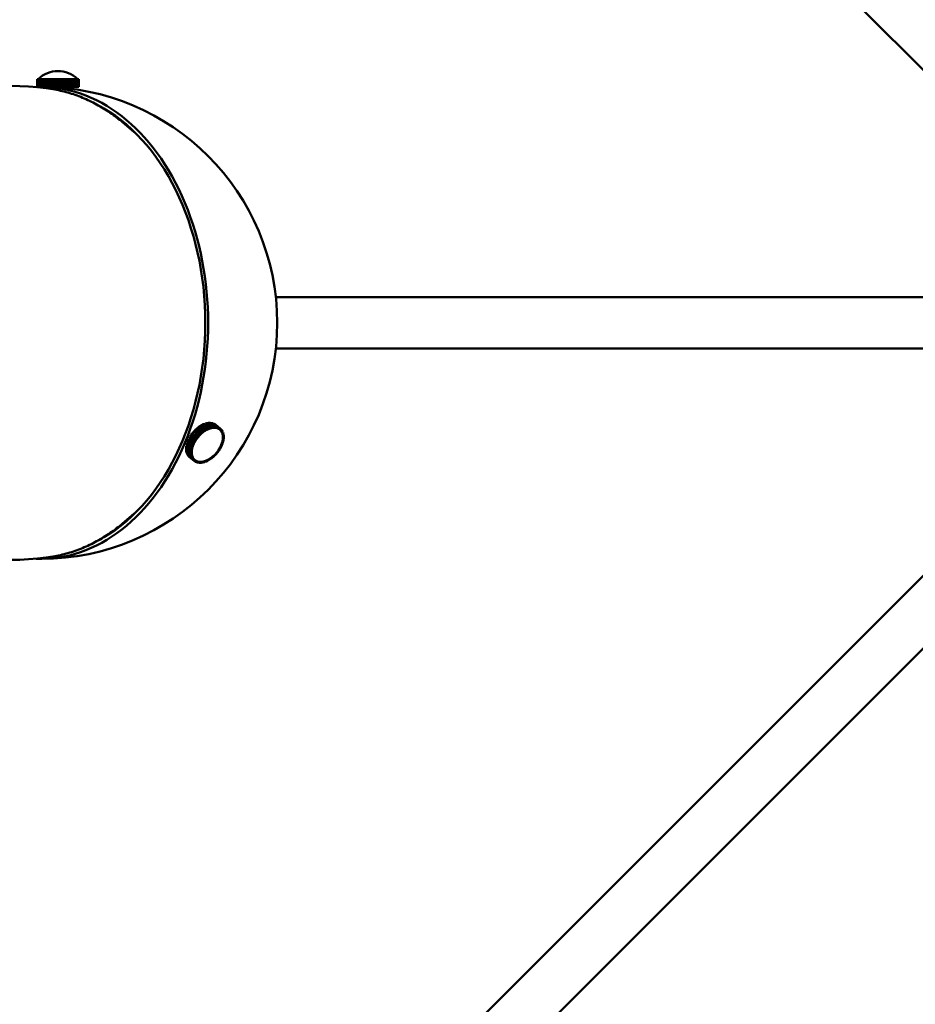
# Model space of a CAD drawing. Header units: millimetres. Extents: x 381 to 3103, y 17 to 2472.
# Tile 21 of 36: x 1994 to 2221, y 598 to 847. Entities that reach past the tile are written whole.
import ezdxf

# ---------------------------------------------------------------- set-up
doc = ezdxf.new("R2010")
doc.units = ezdxf.units.MM
doc.header["$LTSCALE"] = 12
doc.layers.add('Widoczne (ISO)', color=7, linetype='Continuous', lineweight=50)
doc.layers.add('Wymiar (ISO)', color=7, linetype='Continuous', lineweight=18)
doc.styles.add('Tekst notatki (ISO)', font='tahoma.ttf')
doc.dimstyles.new('Domyślne (ISO)', dxfattribs={"dimscale": 12, "dimtxt": 3, "dimasz": 3, "dimexe": 3.175, "dimexo": 0, "dimgap": 0.762, "dimtad": 1, "dimdec": 1, "dimlfac": 0.03937, "dimrnd": 1e-08, "dimzin": 0, "dimdsep": 46, "dimtxsty": 'Tekst notatki (ISO)', "dimblk": 'Filled-1', "dimcen": 0.09, "dimdle": 10, "dimse1": 1, "dimse2": 1, "dimclrd": 256, "dimclre": 256, "dimclrt": 256, "dimadec": 0, "dimazin": 0, "dimtfac": 0.666667, "dimtmove": 0, "dimatfit": 3, "dimfxl": 1, "dimtolj": 1, "dimlwd": 15, "dimlwe": 15, "dimarcsym": 0})

# ---------------------------------------------------------------- blocks, each defined once
blk = doc.blocks.new('Filled-1')
at = {"color": 0}
for p, q in [((0, 0), (-1, 0.25)), ((-1, 0.25), (-1, -0.25)), ((-1, 0), (0, 0)), ((-1, -0.25), (0, 0))]:
    blk.add_line(p, q, dxfattribs=at)
at = {"color": 0, "flags": 128}
blk.add_lwpolyline([(-1, -0.25), (0, 0), (-1, 0.25), (-1, -0.25)], dxfattribs=at)
at = {"color": 0}
blk.add_solid([(-1, -0.25), (0, 0), (-1, 0.25), (-1, -0.25)], dxfattribs=at)
blk = doc.blocks.new('*D4')
at = {"layer": 'Defpoints', "color": 0, "transparency": 16777216}
for p in [(1807.06, 770.47), (2785.64, 770.47), (1807.06, 76.9)]:
    blk.add_point(p, dxfattribs=at)
at = {"layer": 'Wymiar (ISO)', "lineweight": 15, "transparency": 16777216}
blk.add_line((2749.64, 76.9), (1843.06, 76.9), dxfattribs=at)
at = {"layer": 'Wymiar (ISO)', "lineweight": 15, "transparency": 16777216, "xscale": 36, "yscale": 36, "zscale": 36, "rotation": 180}
blk.add_blockref('Filled-1', (1807.06, 76.9), dxfattribs=at)
at = {"layer": 'Wymiar (ISO)', "lineweight": 15, "transparency": 16777216, "xscale": 36, "yscale": 36, "zscale": 36}
blk.add_blockref('Filled-1', (2785.64, 76.9), dxfattribs=at)
at = {"layer": 'Wymiar (ISO)', "lineweight": 18, "transparency": 16777216, "insert": (2208.84, 184.29), "char_height": 36, "attachment_point": 1, "style": 'Tekst notatki (ISO)'}
blk.add_mtext('\\A1;38.5\\P979 mm', dxfattribs=at)

msp = doc.modelspace()

# ---------------------------------------------------------------- linework, layer by layer
at = {"layer": 'Widoczne (ISO)'}
for p, q in [((2249.47, 808.15), (2037.34, 1020.28)), ((1998.86, 832.22), (1998.86, 832.22)), ((1998.86, 830.22), (1998.86, 832.22)), ((1998.86, 832.22), (1998.86, 830.22)), ((1998.91, 832.22), (1998.86, 832.22)), ((1998.92, 832.22), (1998.91, 832.22)), ((1998.91, 830.22), (1998.91, 832.22)), ((1998.92, 832.22), (1998.92, 830.22)), ((1999.03, 832.22), (1998.92, 832.22)), ((1999.04, 832.22), (1999.03, 832.22)), ((1999.03, 830.22), (1999.03, 832.22)), ((1999.04, 832.22), (1999.04, 830.22)), ((1999.19, 832.22), (1999.04, 832.22)), ((1999.21, 832.22), (1999.19, 832.22)), ((1999.19, 830.22), (1999.19, 832.22)), ((1999.21, 832.22), (1999.21, 830.22)), ((1999.41, 832.22), (1999.21, 832.22)), ((1999.44, 832.22), (1999.41, 832.22)), ((1999.41, 830.22), (1999.41, 832.22)), ((1999.44, 832.22), (1999.44, 830.22)), ((1999.69, 832.22), (1999.44, 832.22)), ((1999.71, 832.22), (1999.69, 832.22)), ((1999.69, 830.22), (1999.69, 832.22)), ((1999.71, 832.22), (1999.71, 830.22)), ((2000.01, 832.22), (1999.71, 832.22)), ((2000.04, 832.22), (2000.01, 832.22)), ((2000.01, 830.22), (2000.01, 832.22)), ((2000.04, 832.22), (2000.04, 830.22)), ((2000.37, 832.22), (2000.04, 832.22)), ((2000.41, 832.22), (2000.37, 832.22)), ((2000.37, 830.22), (2000.37, 832.22)), ((2000.41, 832.22), (2000.41, 830.22)), ((2000.78, 832.22), (2000.41, 832.22)), ((2000.82, 832.22), (2000.78, 832.22)), ((2000.78, 830.22), (2000.78, 832.22)), ((2000.82, 832.22), (2000.82, 830.22)), ((2001.22, 832.22), (2000.82, 832.22)), ((2001.26, 832.22), (2001.22, 832.22)), ((2001.22, 830.22), (2001.22, 832.22)), ((2001.26, 832.22), (2001.26, 830.22)), ((2001.7, 832.22), (2001.26, 832.22)), ((2001.74, 832.22), (2001.7, 832.22)), ((2001.7, 830.22), (2001.7, 832.22)), ((2001.74, 832.22), (2001.74, 830.22)), ((2002.2, 832.22), (2001.74, 832.22)), ((2002.24, 832.22), (2002.2, 832.22)), ((2002.2, 830.22), (2002.2, 832.22)), ((2002.24, 832.22), (2002.24, 830.22)), ((2002.72, 832.22), (2002.24, 832.22)), ((2002.77, 832.22), (2002.72, 832.22)), ((2002.72, 830.22), (2002.72, 832.22)), ((2002.77, 832.22), (2002.77, 830.22)), ((2003.26, 832.22), (2002.77, 832.22)), ((2003.31, 832.22), (2003.26, 832.22)), ((2003.26, 830.22), (2003.26, 832.22)), ((2003.31, 832.22), (2003.31, 830.22)), ((2003.8, 832.22), (2003.31, 832.22)), ((2003.83, 832.22), (2003.8, 832.22)), ((2003.8, 830.22), (2003.8, 832.22)), ((2003.83, 830.22), (2003.83, 832.22)), ((2003.83, 832.22), (2003.85, 832.22)), ((2003.85, 832.22), (2003.85, 830.22)), ((2004.35, 832.22), (2003.85, 832.22)), ((2004.35, 830.22), (2004.35, 832.22)), ((2004.35, 832.22), (2004.35, 832.22)), ((2004.35, 830.22), (2004.35, 832.22)), ((2004.35, 832.22), (2004.38, 832.22)), ((2004.38, 832.22), (2004.38, 830.22)), ((2004.38, 832.22), (2004.4, 832.22)), ((2004.4, 832.22), (2004.4, 830.22)), ((2004.9, 832.22), (2004.4, 832.22)), ((2004.9, 830.22), (2004.9, 832.22)), ((2004.9, 832.22), (2004.95, 832.22)), ((2004.95, 832.22), (2004.95, 830.22)), ((2005.44, 832.22), (2004.95, 832.22)), ((2005.44, 830.22), (2005.44, 832.22)), ((2005.44, 832.22), (2005.49, 832.22)), ((2005.49, 832.22), (2005.49, 830.22)), ((2005.96, 832.22), (2005.49, 832.22)), ((2005.96, 830.22), (2005.96, 832.22)), ((2005.96, 832.22), (2006.01, 832.22)), ((2006.01, 832.22), (2006.01, 830.22)), ((2006.47, 832.22), (2006.01, 832.22)), ((2006.47, 830.22), (2006.47, 832.22)), ((2006.47, 832.22), (2006.51, 832.22)), ((2006.51, 832.22), (2006.51, 830.22)), ((2006.95, 832.22), (2006.51, 832.22)), ((2006.95, 830.22), (2006.95, 832.22)), ((2006.95, 832.22), (2006.99, 832.22)), ((2006.99, 832.22), (2006.99, 830.22)), ((2007.39, 832.22), (2006.99, 832.22)), ((2007.39, 830.22), (2007.39, 832.22)), ((2007.39, 832.22), (2007.43, 832.22)), ((2007.43, 832.22), (2007.43, 830.22)), ((2007.8, 832.22), (2007.43, 832.22)), ((2007.8, 830.22), (2007.8, 832.22)), ((2007.8, 832.22), (2007.84, 832.22)), ((2007.84, 832.22), (2007.84, 830.22)), ((2008.18, 832.22), (2007.84, 832.22)), ((2008.18, 830.22), (2008.18, 832.22)), ((2008.18, 832.22), (2008.21, 832.22)), ((2008.21, 832.22), (2008.21, 830.22)), ((2008.5, 832.22), (2008.21, 832.22)), ((2008.5, 830.22), (2008.5, 832.22)), ((2008.5, 832.22), (2008.53, 832.22)), ((2008.53, 832.22), (2008.53, 830.22)), ((2008.78, 832.22), (2008.53, 832.22)), ((2008.78, 830.22), (2008.78, 832.22)), ((2008.78, 832.22), (2008.8, 832.22)), ((2008.8, 832.22), (2008.8, 830.22)), ((2009.01, 832.22), (2008.8, 832.22)), ((2009.01, 830.22), (2009.01, 832.22)), ((2009.01, 832.22), (2009.02, 832.22)), ((2009.02, 832.22), (2009.02, 830.22)), ((2009.18, 832.22), (2009.02, 832.22)), ((2009.18, 830.22), (2009.18, 832.22)), ((2009.18, 832.22), (2009.19, 832.22)), ((2009.19, 832.22), (2009.19, 830.22)), ((2009.3, 832.22), (2009.19, 832.22)), ((2009.3, 830.22), (2009.3, 832.22)), ((2009.3, 832.22), (2009.3, 830.22)), ((2009.3, 832.22), (2009.3, 832.22)), ((2009.36, 832.22), (2009.3, 832.22)), ((2009.36, 830.22), (2009.36, 832.22)), ((2009.36, 830.22), (2009.36, 832.22)), ((2009.36, 832.22), (2009.36, 830.22)), ((2009.36, 832.22), (2009.36, 832.22)), ((2009.36, 832.22), (2009.36, 832.22)), ((1998.86, 830.22), (1998.86, 830.22)), ((1998.86, 830.22), (1998.91, 830.22)), ((1998.92, 830.22), (1998.91, 830.22)), ((1998.92, 830.22), (1999.03, 830.22)), ((1999.04, 830.22), (1999.03, 830.22)), ((1999.04, 830.22), (1999.19, 830.22)), ((1999.21, 830.22), (1999.19, 830.22)), ((1999.21, 830.22), (1999.41, 830.22)), ((1999.44, 830.22), (1999.41, 830.22)), ((1999.44, 830.22), (1999.69, 830.22)), ((1999.71, 830.22), (1999.69, 830.22)), ((1999.71, 830.22), (2000.01, 830.22)), ((2000.04, 830.22), (2000.01, 830.22)), ((2000.04, 830.22), (2000.37, 830.22)), ((2000.41, 830.22), (2000.37, 830.22)), ((2000.41, 830.22), (2000.78, 830.22)), ((2000.82, 830.22), (2000.78, 830.22)), ((2000.82, 830.22), (2001.22, 830.22)), ((2001.26, 830.22), (2001.22, 830.22)), ((2001.26, 830.22), (2001.7, 830.22)), ((2001.74, 830.22), (2001.7, 830.22)), ((2001.74, 830.22), (2002.2, 830.22)), ((2002.11, 830.22), (2002.11, 830.17)), ((2002.24, 830.22), (2002.2, 830.22)), ((2002.24, 830.22), (2002.72, 830.22)), ((2002.77, 830.22), (2002.72, 830.22)), ((2002.77, 830.22), (2003.26, 830.22)), ((2003.31, 830.22), (2003.26, 830.22)), ((2003.31, 830.22), (2003.8, 830.22)), ((2003.83, 830.22), (2003.8, 830.22)), ((2003.83, 830.22), (2003.85, 830.22)), ((2003.85, 830.22), (2004.35, 830.22)), ((2004.35, 830.22), (2004.35, 830.22)), ((2004.35, 830.22), (2004.38, 830.22)), ((2004.38, 830.22), (2004.4, 830.22)), ((2004.4, 830.22), (2004.9, 830.22)), ((2004.9, 830.22), (2004.95, 830.22)), ((2004.95, 830.22), (2005.44, 830.22)), ((2005.44, 830.22), (2005.49, 830.22)), ((2005.49, 830.22), (2005.96, 830.22)), ((2005.96, 830.22), (2006.01, 830.22)), ((2006.01, 830.22), (2006.47, 830.22)), ((2006.11, 830.22), (2006.11, 829.89)), ((2006.47, 830.22), (2006.51, 830.22)), ((2006.51, 830.22), (2006.95, 830.22)), ((2006.95, 830.22), (2006.99, 830.22)), ((2006.99, 830.22), (2007.39, 830.22)), ((2007.39, 830.22), (2007.43, 830.22)), ((2007.43, 830.22), (2007.8, 830.22)), ((2007.8, 830.22), (2007.84, 830.22)), ((2007.84, 830.22), (2008.18, 830.22)), ((2008.18, 830.22), (2008.21, 830.22)), ((2008.21, 830.22), (2008.5, 830.22)), ((2008.5, 830.22), (2008.53, 830.22)), ((2008.53, 830.22), (2008.78, 830.22)), ((2008.78, 830.22), (2008.8, 830.22)), ((2008.8, 830.22), (2009.01, 830.22)), ((2009.01, 830.22), (2009.02, 830.22)), ((2009.02, 830.22), (2009.18, 830.22)), ((2009.18, 830.22), (2009.19, 830.22)), ((2009.19, 830.22), (2009.3, 830.22)), ((2009.3, 830.22), (2009.36, 830.22)), ((2009.3, 830.22), (2009.3, 830.22)), ((2009.36, 830.22), (2009.36, 830.22)), ((2009.36, 830.22), (2009.36, 830.22)), ((2023.39, 818.77), (2020.97, 820.85)), ((2236.7, 776.97), (2059.26, 776.97)), ((2236.7, 763.97), (2059.26, 763.97)), ((2038.85, 743.33), (2038.5, 742.97)), ((2040.07, 742.33), (2038.85, 743.33)), ((2039.25, 743.69), (2038.88, 743.36)), ((2038.88, 743.36), (2040.11, 742.36)), ((2038.95, 743.25), (2038.88, 743.36)), ((2040.47, 742.69), (2039.25, 743.69)), ((2039.66, 744.02), (2039.28, 743.72)), ((2039.28, 743.72), (2040.51, 742.72)), ((2039.32, 743.63), (2039.28, 743.72)), ((2040.89, 743.02), (2039.66, 744.02)), ((2040.09, 744.32), (2039.7, 744.05)), ((2039.7, 744.05), (2040.92, 743.05)), ((2039.72, 743.98), (2039.7, 744.05)), ((2041.31, 743.32), (2040.09, 744.32)), ((2040.52, 744.57), (2040.13, 744.34)), ((2040.13, 744.34), (2041.35, 743.34)), ((2040.13, 744.28), (2040.13, 744.34)), ((2040.51, 742.72), (2040.89, 743.02)), ((2041.74, 743.57), (2040.52, 744.57)), ((2040.95, 744.78), (2040.56, 744.59)), ((2040.56, 744.59), (2041.78, 743.59)), ((2040.56, 744.54), (2040.56, 744.59)), ((2040.94, 742.87), (2040.89, 743.02)), ((2040.92, 743.05), (2041.31, 743.32)), ((2040.96, 742.88), (2040.92, 743.05)), ((2042.18, 743.78), (2040.95, 744.78)), ((2040.96, 742.88), (2041.16, 743.01)), ((2041.39, 744.94), (2040.99, 744.8)), ((2040.99, 744.8), (2042.22, 743.8)), ((2040.99, 744.75), (2040.99, 744.8)), ((2041.16, 743.01), (2041.35, 743.15)), ((2041.35, 743.15), (2041.31, 743.32)), ((2041.34, 743.18), (2041.37, 743.16)), ((2041.35, 743.34), (2041.74, 743.57)), ((2041.37, 743.16), (2041.35, 743.34)), ((2041.37, 743.16), (2041.57, 743.27)), ((2042.61, 743.94), (2041.39, 744.94)), ((2041.42, 744.92), (2041.43, 744.96)), ((2041.81, 745.06), (2041.43, 744.96)), ((2041.43, 744.96), (2042.65, 743.96)), ((2041.57, 743.27), (2041.76, 743.39)), ((2041.76, 743.39), (2041.74, 743.57)), ((2041.76, 743.41), (2041.78, 743.4)), ((2041.78, 743.59), (2042.18, 743.78)), ((2041.78, 743.4), (2041.78, 743.59)), ((2041.78, 743.4), (2041.98, 743.49)), ((2043.04, 744.06), (2041.81, 745.06)), ((2041.84, 745.03), (2041.85, 745.07)), ((2042.22, 745.12), (2041.85, 745.07)), ((2041.85, 745.07), (2043.07, 744.07)), ((2041.98, 743.49), (2042.18, 743.58)), ((2042.18, 743.58), (2042.18, 743.78)), ((2042.18, 743.61), (2042.2, 743.59)), ((2042.2, 743.59), (2042.22, 743.8)), ((2042.2, 743.59), (2042.39, 743.67)), ((2043.45, 744.12), (2042.22, 745.12)), ((2042.22, 743.8), (2042.61, 743.94)), ((2042.25, 745.1), (2042.26, 745.13)), ((2042.62, 745.14), (2042.26, 745.13)), ((2042.26, 745.13), (2043.49, 744.13)), ((2042.39, 743.67), (2042.59, 743.74)), ((2042.59, 743.74), (2042.61, 743.94)), ((2042.59, 743.76), (2042.61, 743.74)), ((2042.61, 743.74), (2042.65, 743.96)), ((2042.61, 743.74), (2042.8, 743.8)), ((2043.84, 744.14), (2042.62, 745.14)), ((2042.65, 745.14), (2043.88, 744.14)), ((2042.65, 745.12), (2042.65, 745.14)), ((2042.99, 745.11), (2042.65, 745.14)), ((2042.65, 743.96), (2043.04, 744.06)), ((2042.8, 743.8), (2042.99, 743.85)), ((2044.22, 744.11), (2042.99, 745.11)), ((2042.99, 743.85), (2043.04, 744.06)), ((2043, 743.86), (2043.01, 743.85)), ((2043.01, 743.85), (2043.07, 744.07)), ((2043.01, 743.85), (2043.2, 743.88)), ((2043.02, 745.09), (2043.03, 745.1)), ((2043.03, 745.1), (2044.25, 744.1)), ((2043.34, 745.03), (2043.03, 745.1)), ((2043.07, 744.07), (2043.45, 744.12)), ((2043.2, 743.88), (2043.38, 743.91)), ((2044.57, 744.03), (2043.34, 745.03)), ((2043.37, 745.02), (2044.6, 744.02)), ((2043.37, 745.01), (2043.37, 745.02)), ((2043.66, 744.9), (2043.37, 745.02)), ((2043.38, 743.91), (2043.45, 744.12)), ((2043.39, 743.92), (2043.4, 743.91)), ((2043.4, 743.91), (2043.49, 744.13)), ((2043.4, 743.91), (2043.58, 743.92)), ((2043.49, 744.13), (2043.84, 744.14)), ((2043.58, 743.92), (2043.76, 743.93)), ((2044.89, 743.9), (2043.66, 744.9)), ((2043.69, 744.88), (2044.92, 743.88)), ((2043.69, 744.88), (2043.69, 744.88)), ((2043.95, 744.72), (2043.69, 744.88)), ((2043.76, 743.93), (2043.84, 744.14)), ((2043.77, 743.94), (2043.78, 743.93)), ((2043.78, 743.93), (2043.88, 744.14)), ((2043.78, 743.93), (2043.95, 743.91)), ((2043.88, 744.14), (2044.22, 744.11)), ((2045.18, 743.72), (2043.95, 744.72)), ((2043.95, 743.91), (2044.12, 743.89)), ((2043.98, 744.7), (2045.2, 743.7)), ((2043.98, 744.7), (2043.98, 744.7)), ((2044.12, 743.89), (2044.22, 744.11)), ((2044.12, 743.9), (2044.13, 743.89)), ((2044.13, 743.89), (2044.25, 744.1)), ((2044.13, 743.89), (2044.29, 743.85)), ((2044.25, 744.1), (2044.57, 744.03)), ((2044.29, 743.85), (2044.45, 743.81)), ((2044.45, 743.81), (2044.57, 744.03)), ((2044.45, 743.82), (2044.46, 743.81)), ((2044.46, 743.81), (2044.6, 744.02)), ((2044.46, 743.81), (2044.61, 743.75)), ((2044.6, 744.02), (2044.89, 743.9)), ((2044.61, 743.75), (2044.75, 743.69)), ((2044.75, 743.69), (2044.89, 743.9)), ((2044.76, 743.69), (2044.77, 743.68)), ((2044.77, 743.68), (2044.92, 743.88)), ((2044.77, 743.68), (2044.9, 743.6)), ((2044.9, 743.6), (2045.03, 743.52)), ((2044.92, 743.88), (2045.18, 743.72)), ((2045.09, 743.46), (2045, 743.54)), ((2045.03, 743.52), (2045.18, 743.72)), ((2045.03, 743.52), (2045.04, 743.51)), ((2045.04, 743.51), (2045.2, 743.7)), ((2045.04, 743.51), (2045.15, 743.41)), ((2045.15, 743.41), (2045.27, 743.3)), ((2045.2, 743.7), (2045.43, 743.49)), ((2045.27, 743.3), (2045.23, 743.34)), ((2045.24, 743.32), (2045.28, 743.29)), ((2045.27, 743.3), (2045.43, 743.49)), ((2045.28, 743.29), (2045.45, 743.47)), ((2045.28, 743.29), (2045.37, 743.17)), ((2045.37, 743.17), (2045.47, 743.05)), ((2045.43, 743.49), (2045.45, 743.47)), ((2045.45, 743.47), (2045.64, 743.23)), ((2045.47, 743.05), (2045.45, 743.06)), ((2045.46, 743.05), (2045.48, 743.04)), ((2045.47, 743.05), (2045.64, 743.23)), ((2045.48, 743.04), (2045.66, 743.2)), ((2045.48, 743.04), (2045.56, 742.9)), ((2045.64, 743.22), (2045.66, 743.2)), ((2045.66, 743.2), (2045.82, 742.92)), ((2037.01, 740.67), (2036.85, 740.23)), ((2037.08, 740.67), (2037.01, 740.67)), ((2038.24, 739.67), (2037.01, 740.67)), ((2037.24, 741.14), (2037.03, 740.71)), ((2037.03, 740.71), (2038.26, 739.71)), ((2037.32, 741.13), (2037.24, 741.14)), ((2038.46, 740.14), (2037.24, 741.14)), ((2037.49, 741.61), (2037.26, 741.19)), ((2037.26, 741.19), (2038.48, 740.19)), ((2037.6, 741.58), (2037.49, 741.61)), ((2038.72, 740.61), (2037.49, 741.61)), ((2037.79, 742.07), (2037.52, 741.65)), ((2037.52, 741.65), (2038.74, 740.65)), ((2037.93, 742.01), (2037.79, 742.07)), ((2039.01, 741.07), (2037.79, 742.07)), ((2038.11, 742.51), (2037.82, 742.11)), ((2037.82, 742.11), (2039.04, 741.11)), ((2039.16, 741.01), (2037.93, 742.01)), ((2038.24, 742.43), (2038.11, 742.51)), ((2039.34, 741.51), (2038.11, 742.51)), ((2038.47, 742.93), (2038.15, 742.55)), ((2038.15, 742.55), (2039.37, 741.55)), ((2038.26, 742.45), (2038.15, 742.55)), ((2039.47, 741.43), (2038.24, 742.43)), ((2038.26, 742.45), (2039.48, 741.45)), ((2039.69, 741.93), (2038.47, 742.93)), ((2038.48, 740.19), (2038.72, 740.61)), ((2038.5, 742.97), (2039.73, 741.97)), ((2038.6, 742.85), (2038.5, 742.97)), ((2038.6, 742.85), (2039.82, 741.85)), ((2038.88, 740.57), (2038.72, 740.61)), ((2038.74, 740.65), (2039.01, 741.07)), ((2038.89, 740.59), (2038.74, 740.65)), ((2038.76, 740.36), (2038.88, 740.57)), ((2038.88, 740.57), (2038.81, 740.62)), ((2038.89, 740.59), (2039.02, 740.8)), ((2039.16, 741.01), (2039.01, 741.07)), ((2039.02, 740.8), (2039.16, 741.01)), ((2039.04, 741.11), (2039.34, 741.51)), ((2039.17, 741.03), (2039.04, 741.11)), ((2039.17, 741.03), (2039.32, 741.23)), ((2039.32, 741.23), (2039.47, 741.43)), ((2039.47, 741.43), (2039.34, 741.51)), ((2039.37, 741.55), (2039.69, 741.93)), ((2039.48, 741.45), (2039.37, 741.55)), ((2039.48, 741.45), (2039.65, 741.64)), ((2039.65, 741.64), (2039.81, 741.83)), ((2039.81, 741.83), (2039.69, 741.93)), ((2039.73, 741.97), (2040.07, 742.33)), ((2039.82, 741.85), (2039.73, 741.97)), ((2039.82, 741.85), (2040, 742.03)), ((2040, 742.03), (2040.17, 742.21)), ((2040.17, 742.21), (2040.07, 742.33)), ((2040.1, 742.29), (2040.19, 742.22)), ((2040.11, 742.36), (2040.47, 742.69)), ((2040.19, 742.22), (2040.11, 742.36)), ((2040.19, 742.22), (2040.37, 742.39)), ((2040.37, 742.39), (2040.55, 742.55)), ((2040.55, 742.55), (2040.47, 742.69)), ((2040.57, 742.57), (2040.51, 742.72)), ((2040.52, 742.61), (2040.57, 742.57)), ((2040.57, 742.57), (2040.76, 742.72)), ((2040.76, 742.72), (2040.94, 742.87)), ((2040.93, 742.91), (2040.96, 742.88)), ((2045.56, 742.9), (2045.64, 742.76)), ((2045.64, 742.76), (2045.62, 742.77)), ((2045.63, 742.75), (2045.64, 742.74)), ((2045.64, 742.76), (2045.82, 742.92)), ((2045.64, 742.74), (2045.83, 742.89)), ((2045.64, 742.74), (2045.7, 742.59)), ((2045.7, 742.59), (2045.76, 742.43)), ((2045.78, 740.62), (2045.74, 740.41)), ((2045.76, 742.43), (2045.75, 742.44)), ((2045.76, 742.43), (2045.95, 742.58)), ((2045.76, 742.41), (2045.96, 742.55)), ((2045.76, 742.42), (2045.76, 742.41)), ((2045.76, 742.41), (2045.8, 742.24)), ((2045.82, 740.83), (2045.78, 740.62)), ((2045.8, 742.24), (2045.84, 742.07)), ((2045.81, 742.91), (2045.83, 742.89)), ((2045.82, 740.83), (2046.02, 740.88)), ((2045.83, 740.85), (2045.82, 740.85)), ((2045.82, 740.83), (2045.82, 740.83)), ((2045.83, 742.89), (2045.95, 742.58)), ((2045.84, 742.07), (2045.83, 742.08)), ((2045.85, 741.06), (2045.83, 740.85)), ((2045.83, 740.85), (2046.02, 740.92)), ((2045.84, 742.07), (2046.03, 742.2)), ((2045.84, 742.05), (2046.04, 742.17)), ((2045.84, 742.06), (2045.84, 742.05)), ((2045.84, 742.05), (2045.86, 741.87)), ((2045.87, 741.26), (2045.85, 741.06)), ((2045.86, 741.87), (2045.88, 741.69)), ((2045.88, 741.69), (2045.87, 741.69)), ((2045.87, 741.67), (2045.88, 741.67)), ((2045.88, 741.47), (2045.87, 741.28)), ((2045.87, 741.28), (2046.07, 741.37)), ((2045.87, 741.26), (2046.07, 741.33)), ((2045.87, 741.28), (2045.87, 741.28)), ((2045.87, 741.26), (2045.87, 741.26)), ((2045.88, 741.69), (2046.08, 741.8)), ((2045.88, 741.67), (2046.08, 741.76)), ((2045.88, 741.67), (2045.88, 741.47)), ((2045.93, 742.57), (2045.96, 742.55)), ((2046.02, 740.88), (2045.93, 740.46)), ((2045.96, 742.55), (2046.03, 742.2)), ((2045.98, 740.91), (2046.02, 740.88)), ((2046.01, 742.19), (2046.04, 742.17)), ((2046.07, 741.33), (2046.02, 740.92)), ((2046.04, 742.17), (2046.08, 741.8)), ((2046.04, 741.36), (2046.07, 741.33)), ((2046.05, 741.79), (2046.08, 741.76)), ((2046.08, 741.76), (2046.07, 741.37)), ((2036.6, 739.26), (2036.55, 738.85)), ((2036.55, 738.85), (2037.78, 737.85)), ((2036.58, 738.82), (2036.55, 738.81)), ((2036.55, 738.81), (2036.55, 738.42)), ((2037.78, 737.81), (2036.55, 738.81)), ((2036.55, 738.42), (2037.77, 737.42)), ((2036.57, 738.4), (2036.55, 738.38)), ((2036.55, 738.38), (2036.58, 738.01)), ((2037.77, 737.38), (2036.55, 738.38)), ((2036.64, 739.27), (2036.6, 739.26)), ((2037.83, 738.26), (2036.6, 739.26)), ((2036.7, 739.72), (2036.61, 739.3)), ((2036.61, 739.3), (2037.83, 738.3)), ((2036.74, 739.73), (2036.7, 739.72)), ((2037.92, 738.72), (2036.7, 739.72)), ((2036.83, 740.19), (2036.71, 739.76)), ((2036.71, 739.76), (2037.93, 738.76)), ((2036.89, 740.2), (2036.83, 740.19)), ((2038.06, 739.19), (2036.83, 740.19)), ((2036.85, 740.23), (2038.07, 739.23)), ((2037.78, 737.85), (2037.83, 738.26)), ((2037.83, 738.3), (2037.92, 738.72)), ((2038.03, 738.35), (2037.83, 738.3)), ((2038.02, 738.33), (2037.83, 738.26)), ((2038.11, 738.77), (2037.92, 738.72)), ((2037.93, 738.76), (2038.06, 739.19)), ((2038.12, 738.79), (2037.93, 738.76)), ((2037.98, 737.92), (2038, 738.13)), ((2038, 738.13), (2038.02, 738.33)), ((2038.02, 738.33), (2038.01, 738.34)), ((2038.03, 738.35), (2038.07, 738.56)), ((2038.25, 739.22), (2038.06, 739.19)), ((2038.07, 739.23), (2038.24, 739.67)), ((2038.25, 739.24), (2038.07, 739.23)), ((2038.07, 738.56), (2038.11, 738.77)), ((2038.11, 738.77), (2038.09, 738.79)), ((2038.12, 738.79), (2038.18, 739.01)), ((2038.18, 739.01), (2038.25, 739.22)), ((2038.25, 739.22), (2038.22, 739.24)), ((2038.42, 739.67), (2038.24, 739.67)), ((2038.25, 739.24), (2038.34, 739.46)), ((2038.26, 739.71), (2038.46, 740.14)), ((2038.43, 739.69), (2038.26, 739.71)), ((2038.34, 739.46), (2038.42, 739.67)), ((2038.42, 739.67), (2038.39, 739.7)), ((2038.43, 739.69), (2038.53, 739.91)), ((2038.63, 740.13), (2038.46, 740.14)), ((2038.64, 740.15), (2038.48, 740.19)), ((2038.53, 739.91), (2038.63, 740.13)), ((2038.63, 740.13), (2038.59, 740.16)), ((2038.64, 740.15), (2038.76, 740.36)), ((2044.81, 738.07), (2044.51, 737.67)), ((2044.7, 738.14), (2044.81, 738.07)), ((2044.71, 738.15), (2044.81, 738.07)), ((2044.72, 738.16), (2044.84, 738.11)), ((2045.1, 738.53), (2044.84, 738.11)), ((2044.98, 738.58), (2045.1, 738.53)), ((2045, 738.6), (2045.13, 738.57)), ((2045.02, 738.6), (2045.1, 738.53)), ((2045.37, 739), (2045.13, 738.57)), ((2045.22, 739.03), (2045.37, 739)), ((2045.23, 739.05), (2045.39, 739.04)), ((2045.3, 739.05), (2045.37, 739)), ((2045.59, 739.47), (2045.39, 739.04)), ((2045.43, 739.51), (2045.61, 739.51)), ((2045.43, 739.49), (2045.59, 739.47)), ((2045.54, 739.51), (2045.59, 739.47)), ((2045.6, 739.94), (2045.58, 739.89)), ((2045.59, 739.94), (2045.6, 739.94)), ((2045.64, 740.1), (2045.6, 739.96)), ((2045.6, 739.96), (2045.79, 739.99)), ((2045.6, 739.96), (2045.6, 739.96)), ((2045.6, 739.94), (2045.78, 739.95)), ((2045.78, 739.95), (2045.61, 739.51)), ((2045.73, 740.39), (2045.68, 740.21)), ((2045.73, 740.39), (2045.92, 740.42)), ((2045.74, 740.41), (2045.73, 740.41)), ((2045.73, 740.39), (2045.73, 740.39)), ((2045.73, 739.98), (2045.78, 739.95)), ((2045.74, 740.41), (2045.93, 740.46)), ((2045.92, 740.42), (2045.79, 739.99)), ((2045.88, 740.45), (2045.92, 740.42)), ((2036.58, 738.01), (2037.81, 737.01)), ((2036.61, 737.99), (2036.59, 737.98)), ((2036.59, 737.98), (2036.67, 737.63)), ((2037.81, 736.98), (2036.59, 737.98)), ((2036.67, 737.63), (2037.89, 736.63)), ((2036.69, 737.61), (2036.68, 737.6)), ((2036.68, 737.6), (2036.79, 737.29)), ((2037.9, 736.6), (2036.68, 737.6)), ((2036.79, 737.29), (2038.02, 736.29)), ((2036.82, 737.27), (2036.81, 737.26)), ((2036.81, 737.26), (2036.96, 736.98)), ((2038.03, 736.26), (2036.81, 737.26)), ((2036.96, 736.98), (2038.19, 735.98)), ((2036.99, 736.96), (2036.98, 736.95)), ((2036.98, 736.95), (2037.17, 736.71)), ((2038.2, 735.95), (2036.98, 736.95)), ((2037.17, 736.71), (2038.4, 735.71)), ((2037.19, 736.69), (2037.42, 736.48)), ((2037.2, 736.69), (2037.19, 736.69)), ((2038.42, 735.69), (2037.19, 736.69)), ((2037.42, 736.48), (2038.65, 735.48)), ((2037.77, 737.42), (2037.78, 737.81)), ((2037.97, 737.51), (2037.77, 737.42)), ((2037.97, 737.49), (2037.77, 737.38)), ((2037.81, 737.01), (2037.77, 737.38)), ((2037.98, 737.92), (2037.78, 737.85)), ((2037.97, 737.9), (2037.78, 737.81)), ((2038.01, 737.13), (2037.81, 737.01)), ((2038.01, 737.11), (2037.81, 736.98)), ((2037.89, 736.63), (2037.81, 736.98)), ((2038.09, 736.77), (2037.89, 736.63)), ((2038.09, 736.75), (2037.9, 736.6)), ((2038.02, 736.29), (2037.9, 736.6)), ((2037.97, 737.9), (2037.96, 737.92)), ((2037.97, 737.49), (2037.96, 737.51)), ((2037.97, 737.71), (2037.97, 737.9)), ((2037.97, 737.51), (2037.97, 737.71)), ((2037.99, 737.31), (2037.97, 737.49)), ((2038.01, 737.13), (2037.99, 737.31)), ((2038.01, 737.11), (2038, 737.12)), ((2038.05, 736.94), (2038.01, 737.11)), ((2038.21, 736.44), (2038.02, 736.29)), ((2038.21, 736.42), (2038.03, 736.26)), ((2038.19, 735.98), (2038.03, 736.26)), ((2038.09, 736.77), (2038.05, 736.94)), ((2038.09, 736.75), (2038.08, 736.76)), ((2038.15, 736.6), (2038.09, 736.75)), ((2038.21, 736.44), (2038.15, 736.6)), ((2038.37, 736.15), (2038.19, 735.98)), ((2038.21, 736.42), (2038.2, 736.43)), ((2038.38, 736.13), (2038.2, 735.95)), ((2038.4, 735.71), (2038.2, 735.95)), ((2038.29, 736.28), (2038.21, 736.42)), ((2038.37, 736.15), (2038.29, 736.28)), ((2038.38, 736.13), (2038.37, 736.14)), ((2038.47, 736.01), (2038.38, 736.13)), ((2038.57, 735.89), (2038.4, 735.71)), ((2038.58, 735.88), (2038.42, 735.69)), ((2038.65, 735.48), (2038.42, 735.69)), ((2038.57, 735.89), (2038.47, 736.01)), ((2038.58, 735.88), (2038.57, 735.89)), ((2038.69, 735.78), (2038.58, 735.88)), ((2038.81, 735.67), (2038.65, 735.48)), ((2038.82, 735.66), (2038.67, 735.46)), ((2038.81, 735.67), (2038.69, 735.78)), ((2038.76, 735.72), (2038.73, 735.75)), ((2038.82, 735.66), (2038.8, 735.68)), ((2038.95, 735.58), (2038.82, 735.66)), ((2039.08, 735.5), (2038.95, 735.58)), ((2041.65, 735.59), (2041.46, 735.52)), ((2041.65, 735.59), (2041.63, 735.39)), ((2041.65, 735.59), (2041.65, 735.59)), ((2041.87, 735.69), (2041.67, 735.6)), ((2041.67, 735.6), (2041.67, 735.6)), ((2041.67, 735.6), (2041.67, 735.4)), ((2042.06, 735.59), (2041.67, 735.4)), ((2042.07, 735.79), (2041.87, 735.69)), ((2042.06, 735.79), (2042.07, 735.79)), ((2042.07, 735.79), (2042.06, 735.59)), ((2042.1, 735.61), (2042.07, 735.64)), ((2042.09, 735.8), (2042.08, 735.8)), ((2042.2, 735.86), (2042.09, 735.8)), ((2042.09, 735.8), (2042.1, 735.61)), ((2042.5, 735.84), (2042.1, 735.61)), ((2042.48, 736.02), (2042.5, 735.84)), ((2042.54, 735.86), (2042.49, 735.9)), ((2042.5, 736.03), (2042.54, 735.86)), ((2042.92, 736.13), (2042.54, 735.86)), ((2042.89, 736.29), (2042.92, 736.13)), ((2042.91, 736.31), (2042.96, 736.16)), ((2042.96, 736.16), (2042.91, 736.2)), ((2043.34, 736.46), (2042.96, 736.16)), ((2043.29, 736.6), (2043.34, 736.46)), ((2043.31, 736.61), (2043.38, 736.49)), ((2043.38, 736.49), (2043.31, 736.55)), ((2043.74, 736.82), (2043.38, 736.49)), ((2043.68, 736.94), (2043.74, 736.82)), ((2043.78, 736.85), (2043.68, 736.94)), ((2043.7, 736.95), (2043.78, 736.85)), ((2044.12, 737.21), (2043.78, 736.85)), ((2044.05, 737.31), (2044.12, 737.21)), ((2044.16, 737.25), (2044.06, 737.33)), ((2044.07, 737.33), (2044.16, 737.25)), ((2044.48, 737.63), (2044.16, 737.25)), ((2044.39, 737.71), (2044.48, 737.63)), ((2044.41, 737.73), (2044.51, 737.67)), ((2038.67, 735.46), (2038.65, 735.48)), ((2038.93, 735.3), (2038.67, 735.46)), ((2039.08, 735.5), (2038.93, 735.3)), ((2038.96, 735.29), (2038.94, 735.31)), ((2039.09, 735.49), (2038.96, 735.29)), ((2039.25, 735.16), (2038.96, 735.29)), ((2039.06, 735.52), (2039.08, 735.5)), ((2039.09, 735.49), (2039.07, 735.51)), ((2039.24, 735.43), (2039.09, 735.49)), ((2039.38, 735.37), (2039.24, 735.43)), ((2039.38, 735.37), (2039.25, 735.16)), ((2039.28, 735.15), (2039.26, 735.17)), ((2039.4, 735.37), (2039.28, 735.15)), ((2039.6, 735.08), (2039.28, 735.15)), ((2039.37, 735.38), (2039.38, 735.37)), ((2039.4, 735.37), (2039.39, 735.38)), ((2039.56, 735.33), (2039.4, 735.37)), ((2039.72, 735.29), (2039.56, 735.33)), ((2039.72, 735.29), (2039.6, 735.08)), ((2039.63, 735.07), (2039.6, 735.09)), ((2039.73, 735.29), (2039.63, 735.07)), ((2039.97, 735.04), (2039.63, 735.07)), ((2039.71, 735.3), (2039.72, 735.29)), ((2039.73, 735.29), (2039.72, 735.3)), ((2039.9, 735.27), (2039.73, 735.29)), ((2040.07, 735.26), (2039.9, 735.27)), ((2040.07, 735.26), (2039.97, 735.04)), ((2040, 735.04), (2039.98, 735.06)), ((2040.09, 735.26), (2040, 735.04)), ((2040.36, 735.05), (2040, 735.04)), ((2040.06, 735.26), (2040.07, 735.26)), ((2040.09, 735.26), (2040.08, 735.26)), ((2040.27, 735.26), (2040.09, 735.26)), ((2040.45, 735.27), (2040.27, 735.26)), ((2040.45, 735.27), (2040.36, 735.05)), ((2040.4, 735.06), (2040.37, 735.08)), ((2040.46, 735.27), (2040.4, 735.06)), ((2040.77, 735.12), (2040.4, 735.06)), ((2040.44, 735.27), (2040.45, 735.27)), ((2040.65, 735.3), (2040.46, 735.27)), ((2040.46, 735.27), (2040.46, 735.28)), ((2040.84, 735.33), (2040.65, 735.3)), ((2040.84, 735.33), (2040.77, 735.12)), ((2040.81, 735.12), (2040.78, 735.15)), ((2040.86, 735.33), (2040.81, 735.12)), ((2041.2, 735.23), (2040.81, 735.12)), ((2040.83, 735.33), (2040.84, 735.33)), ((2040.86, 735.33), (2040.85, 735.34)), ((2041.05, 735.39), (2040.86, 735.33)), ((2041.24, 735.44), (2041.05, 735.39)), ((2041.24, 735.44), (2041.2, 735.23)), ((2041.24, 735.24), (2041.21, 735.26)), ((2041.24, 735.44), (2041.24, 735.44)), ((2041.26, 735.44), (2041.24, 735.24)), ((2041.63, 735.39), (2041.24, 735.24)), ((2041.46, 735.52), (2041.26, 735.44)), ((2041.26, 735.44), (2041.26, 735.45)), ((2041.67, 735.4), (2041.63, 735.43)), ((2249.47, 732.78), (2037.34, 520.65)), ((2258.67, 723.59), (2046.53, 511.46)), ((2023.39, 722.17), (2020.97, 720.08))]:
    msp.add_line(p, q, dxfattribs=at)
for centre, radius, start, end in [((2004.11, 826.97), 7.25, 46.3972, 133.6028), ((1992.8, 770.47), 60, 79.8987, 280.1013), ((1999.87, 770.47), 59.75, 270, 90), ((2038.71, 742.22), 7.25, 297.1123, 344.4246)]:
    msp.add_arc(centre, radius, start, end, dxfattribs=at)
for centre, major_axis, ratio, start_param, end_param in [((1999.87, 770.47), (0, -59.75), 0.707107, 6.252428, 9.455535), ((1999.87, 770.47), (0, 58.75), 0.707107, 3.49463, 5.930148), ((2041.92, 739.59), (3.16, 3.87), 0.612372, 1.122858, 1.227578), ((2041.92, 739.59), (3.16, 3.87), 0.612372, 1.018139, 1.122858), ((2041.92, 739.59), (3.16, 3.87), 0.612372, 0.913419, 1.018139), ((2041.92, 739.59), (3.16, 3.87), 0.612372, 0.808699, 0.913419), ((2041.92, 739.59), (3.16, 3.87), 0.612372, 0.703979, 0.808699), ((2041.92, 739.59), (3.16, 3.87), 0.612372, 0.59926, 0.703979), ((2041.92, 739.59), (3.16, 3.87), 0.612372, 0.49454, 0.59926), ((2041.92, 739.59), (3.16, 3.87), 0.612372, 0.38982, 0.49454), ((2041.92, 739.59), (3.16, 3.87), 0.612372, 0.2851, 0.38982), ((2041.92, 739.59), (3.16, 3.87), 0.612372, 0.180381, 0.2851), ((2041.92, 739.59), (3.16, 3.87), 0.612372, 0.075661, 0.180381), ((2041.92, 739.59), (3.16, 3.87), 0.612372, 6.254126, 6.358846), ((2041.92, 739.59), (3.16, 3.87), 0.612372, 6.149407, 6.254126), ((2041.92, 739.59), (3.16, 3.87), 0.612372, 6.044687, 6.149407), ((2040.7, 740.59), (3.16, 3.87), 0.612372, 1.700384, 1.701382), ((2040.7, 740.59), (3.16, 3.87), 0.612372, 1.591722, 1.596531), ((2040.7, 740.59), (3.16, 3.87), 0.612372, 1.486871, 1.490223), ((2041.92, 739.59), (3.16, 3.87), 0.612372, 1.751177, 1.855897), ((2041.92, 739.59), (3.16, 3.87), 0.612372, 1.646457, 1.751177), ((2041.92, 739.59), (3.16, 3.87), 0.612372, 1.541737, 1.646457), ((2041.92, 739.59), (3.16, 3.87), 0.612372, 1.437018, 1.541737), ((2041.92, 739.59), (3.16, 3.87), 0.612372, 1.332298, 1.437018), ((2041.92, 739.59), (3.16, 3.87), 0.612372, 1.227578, 1.332298), ((2041.92, 739.59), (3.16, 3.87), 0.612372, 5.939967, 6.044687), ((2041.92, 739.59), (-3.16, -3.87), 0.612372, 2.191746, 2.274776), ((2041.92, 739.59), (3.16, 3.87), 0.612372, 5.835247, 5.939967), ((2041.92, 739.59), (-3.16, -3.87), 0.612372, 2.274776, 2.379496), ((2041.92, 739.59), (-3.16, -3.87), 0.612372, 2.588935, 2.693655), ((2041.92, 739.59), (-3.16, -3.87), 0.612372, 2.379496, 2.484215), ((2041.92, 739.59), (-3.16, -3.87), 0.612372, 2.484215, 2.588935), ((2041.92, 739.59), (3.16, 3.87), 0.612372, 2.379496, 2.484215), ((2041.92, 739.59), (3.16, 3.87), 0.612372, 2.274776, 2.379496), ((2041.92, 739.59), (3.16, 3.87), 0.612372, 2.170056, 2.274776), ((2041.92, 739.59), (3.16, 3.87), 0.612372, 2.065336, 2.170056), ((2041.92, 739.59), (3.16, 3.87), 0.612372, 1.960616, 2.065336), ((2041.92, 739.59), (3.16, 3.87), 0.612372, 1.855897, 1.960616), ((2041.92, 739.59), (3.16, 3.87), 0.612372, 2.484215, 2.588935), ((2041.92, 739.59), (3.16, 3.87), 0.612372, 2.588935, 2.693655), ((2041.92, 739.59), (-3.16, -3.87), 0.612372, 5.835247, 5.939967), ((2041.92, 739.59), (-3.16, -3.87), 0.612372, 5.939967, 6.044687), ((2041.92, 739.59), (-3.16, -3.87), 0.612372, 6.044687, 6.149407), ((2041.92, 739.59), (-3.16, -3.87), 0.612372, 6.149407, 6.254126), ((2041.92, 739.59), (-3.16, -3.87), 0.612372, 6.254126, 6.358846), ((2041.92, 739.59), (-3.16, -3.87), 0.612372, 0.075661, 0.180381), ((2041.92, 739.59), (-3.16, -3.87), 0.612372, 0.808699, 0.913419), ((2041.92, 739.59), (-3.16, -3.87), 0.612372, 0.913419, 0.949847), ((2041.92, 739.59), (-3.16, -3.87), 0.612372, 0.180381, 0.2851), ((2041.92, 739.59), (-3.16, -3.87), 0.612372, 0.2851, 0.38982), ((2041.92, 739.59), (-3.16, -3.87), 0.612372, 0.38982, 0.49454), ((2041.92, 739.59), (-3.16, -3.87), 0.612372, 0.49454, 0.59926), ((2041.92, 739.59), (-3.16, -3.87), 0.612372, 0.59926, 0.703979), ((2041.92, 739.59), (-3.16, -3.87), 0.612372, 0.703979, 0.808699)]:
    msp.add_ellipse(centre, major_axis=major_axis, ratio=ratio, start_param=start_param, end_param=end_param, dxfattribs=at)
for points, knots in [([(2003.32, 829.54), (2004.59, 829.31), (2005.85, 829.01), (2008.34, 828.26), (2009.57, 827.81), (2011.98, 826.78), (2013.17, 826.19), (2015.49, 824.88), (2016.63, 824.16), (2018.84, 822.6), (2019.92, 821.76), (2020.97, 820.85)], [4.8377009, 4.8377009, 4.8377009, 4.8377009, 4.9221119, 4.9221119, 5.006523, 5.006523, 5.090934, 5.090934, 5.1753451, 5.1753451, 5.2597562, 5.2597562, 5.2597562, 5.2597562]), ([(2020.97, 720.08), (2019.92, 719.18), (2018.84, 718.33), (2016.63, 716.77), (2015.49, 716.05), (2013.17, 714.74), (2011.98, 714.16), (2009.57, 713.12), (2008.34, 712.67), (2005.85, 711.92), (2004.59, 711.62), (2003.32, 711.4)], [1.0234291, 1.0234291, 1.0234291, 1.0234291, 1.1078402, 1.1078402, 1.1922513, 1.1922513, 1.2766623, 1.2766623, 1.3610734, 1.3610734, 1.4454844, 1.4454844, 1.4454844, 1.4454844])]:
    msp.add_open_spline(points, degree=3, knots=knots, dxfattribs=at)

# ---------------------------------------------------------------- dimensions: what is measured, and where the dimension line sits
at = {"layer": 'Wymiar (ISO)', "lineweight": 18}
dim = msp.add_linear_dim(base=(1807.06, 76.9), p1=(2785.64, 770.47), p2=(1807.06, 770.47), angle=180, text='<>\\P979 mm', dimstyle='Domyślne (ISO)', override={"dimgap": 0.762, "dimdec": 1, "dimlfac": 0.03937, "dimpost": '\\X', "dimse1": 1, "dimse2": 1, "dimtol": 0, "dimlim": 0, "dimtp": 0, "dimtm": 0, "dimtdec": 2, "dimtofl": 0, "dimatfit": 1, "dimtvp": -0.25}, dxfattribs=at)
dim.commit()
dim.dimension.update_dxf_attribs({"geometry": '*D4', "text_midpoint": (2296.35, 76.9), "dimtype": 160})

doc.saveas('drawing.dxf')
